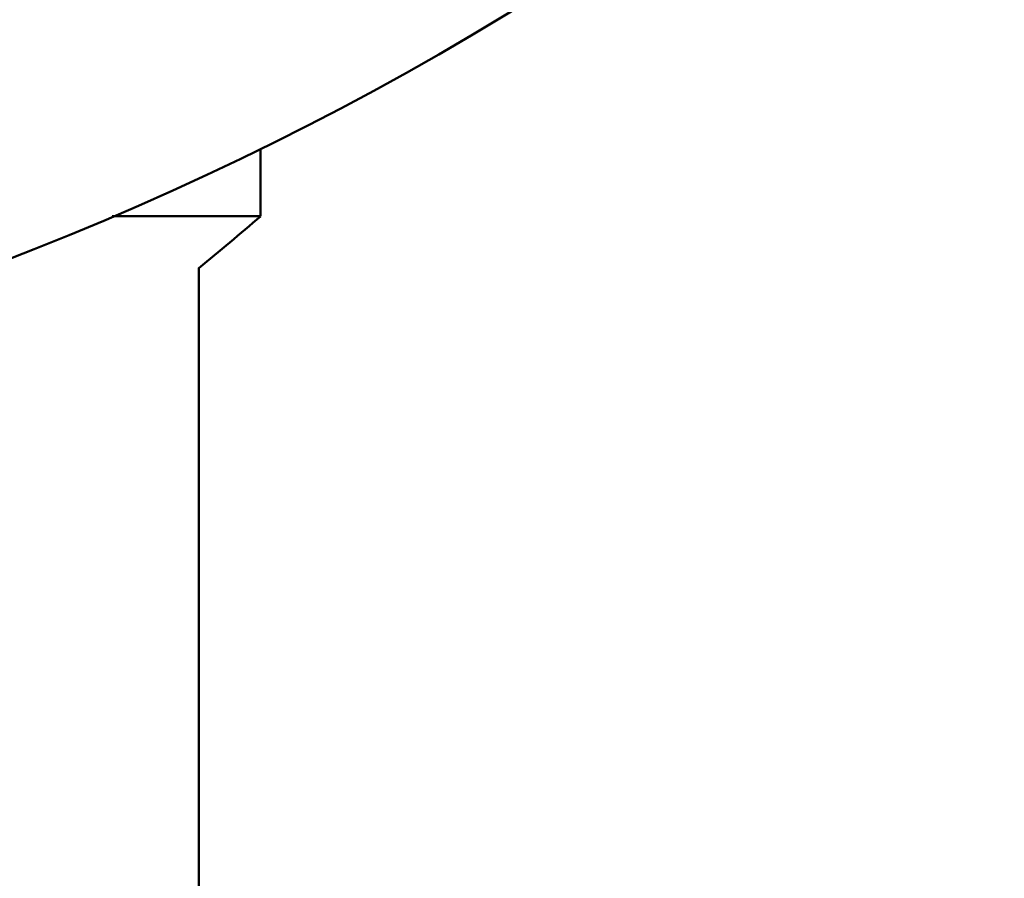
# Model space of a CAD drawing. Header units: millimetres. Extents: x 61 to 1929, y 482 to 2664.
# Tile 80 of 219: x 577 to 593, y 695 to 709. Entities that reach past the tile are written whole.
import ezdxf

# ---------------------------------------------------------------- set-up
doc = ezdxf.new("R2010")
doc.units = ezdxf.units.MM
doc.header["$LTSCALE"] = 10
doc.layers.add('Widoczne (ISO)', color=7, linetype='Continuous', lineweight=50)

msp = doc.modelspace()

# ---------------------------------------------------------------- linework, layer by layer
at = {"layer": 'Widoczne (ISO)'}
for p, q in [((581.374, 705.354), (581.374, 706.454)), ((581.374, 705.354), (578.97, 705.354)), ((580.374, 690.354), (580.374, 704.517))]:
    msp.add_line(p, q, dxfattribs=at)
msp.add_circle((559.374, 751.354), 50, dxfattribs=at)
msp.add_arc((548.784, 743.273), 50, 309.1831, 310.6775, dxfattribs=at)

doc.saveas('drawing.dxf')
